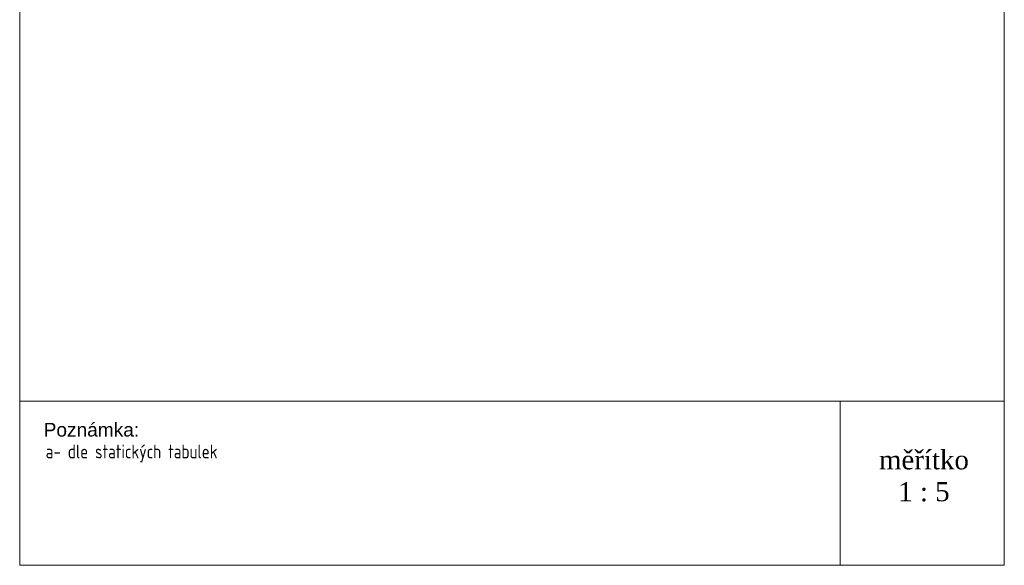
# Model space of a CAD drawing. Header units: millimetres. Extents: x -385852 to 238709, y -99680 to 201840.
# Tile 76 of 176: x 5860 to 6760, y -51335 to -50836. Entities that reach past the tile are written whole.
import ezdxf

# ---------------------------------------------------------------- set-up
doc = ezdxf.new("R2010")
doc.units = ezdxf.units.MM
doc.layers.add('KING_DET_drawing frame', color=7, linetype='Continuous', lineweight=20)
doc.layers.add('KING_DET_text-note', color=7, linetype='Continuous', lineweight=25)
doc.styles.add('Poznámky', font='arial.ttf', dxfattribs={"height": 2.5})
doc.styles.get("Standard").update_dxf_attribs({"font": 'isocpeur.ttf', "height": 20})
doc.styles.add('Technický', font='technic_.ttf', dxfattribs={"width": 1.2, "height": 3.5})

msp = doc.modelspace()

# ---------------------------------------------------------------- linework, layer by layer
at = {"layer": 'KING_DET_drawing frame', "color": 7}
msp.add_line((5860, -51185), (6760, -51185), dxfattribs=at)
for points in [[(5860, -49900), (6760, -49900), (6760, -51335), (5860, -51335)], [(6760, -51185), (6760, -51335), (6610, -51335), (6610, -51185)], [(6760, -51185), (6760, -51335), (6610, -51335), (6610, -51185)]]:
    msp.add_lwpolyline(points, close=True, dxfattribs=at)

# ---------------------------------------------------------------- texts
at = {"layer": 'KING_DET_text-note', "style": 'Poznámky'}
msp.add_text('Poznámka:', height=12.5, dxfattribs=at).set_placement((5881.88733, -51217.24711))
at = {"layer": 'KING_DET_text-note', "width": 0.8}
msp.add_text('a- dle statických tabulek', height=12.5, dxfattribs=at).set_placement((5883.75375, -51237.18466))
at = {"layer": 'KING_DET_text-note', "insert": (6686.52758, -51253.24993), "char_height": 17.5, "attachment_point": 5, "style": 'Technický'}
msp.add_mtext('{\\fTimes New Roman|b0|i0|c238|p18;\\C7;m\\fTimes New Roman|b0|i0|c0|p18;ěřítko\\P1 : 5}', dxfattribs=at)

doc.saveas('drawing.dxf')
